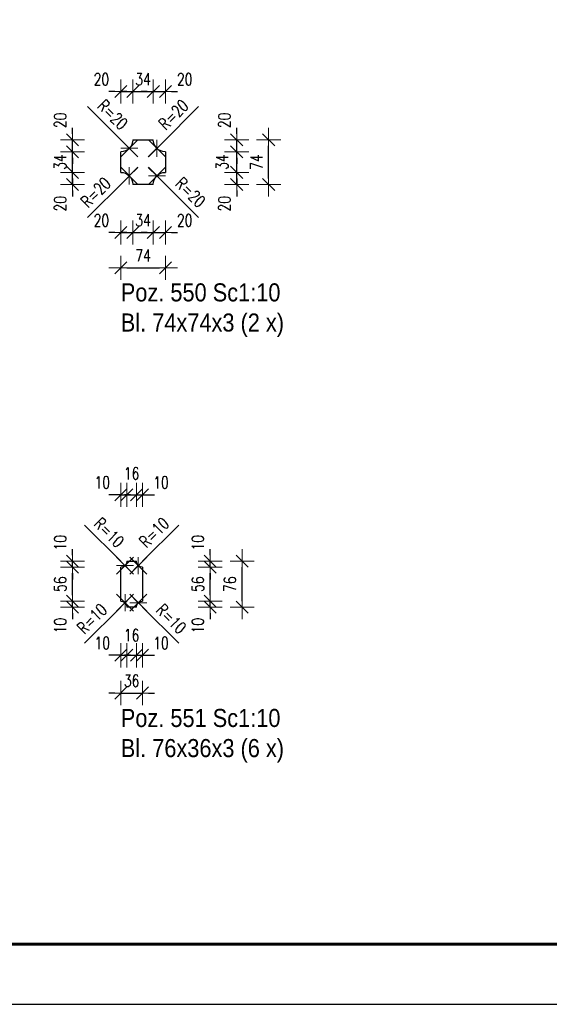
# Model space of a CAD drawing. Header units: millimetres. Extents: x -857 to -425, y 11503 to 11876.
# Tile 5 of 8: x -641 to -553, y 11503 to 11667. Entities that reach past the tile are written whole.
import ezdxf

# ---------------------------------------------------------------- set-up
doc = ezdxf.new("R2010")
doc.units = ezdxf.units.MM
doc.header["$LTSCALE"] = 10
doc.layers.get('Defpoints').update_dxf_attribs({"color": 1})
doc.layers.add('_FORMATKA', color=8, linetype='Continuous', plot=False)
for name, color, linetype, lineweight in [('_RAMKA', 7, 'Continuous', 35), ('PS_DIM', 4, 'Continuous', 13), ('PS_Plate', 35, 'Continuous', 30), ('PS_SOLID', 7, 'Continuous', 30), ('PS_TEXT', 3, 'Continuous', 18)]:
    doc.layers.add(name, color=color, linetype=linetype, lineweight=lineweight)
doc.styles.add('gil', font='txt', dxfattribs={"width": 0.9})
doc.styles.add('simplex', font='simplex.shx', dxfattribs={"width": 0.75})
doc.dimstyles.new('1_10_PRZ_DS1-LS10', dxfattribs={"dimtxt": 2, "dimasz": 1, "dimexe": 2, "dimexo": 5, "dimgap": 1, "dimtad": 1, "dimdec": 0, "dimlfac": 10, "dimtxsty": 'simplex', "dimblk": 'dimznak', "dimcen": 2, "dimse1": 1, "dimse2": 1, "dimclrt": 3, "dimadec": 1, "dimazin": 0, "dimtfac": 1, "dimtdec": 0, "dimtix": 1, "dimtmove": 2, "dimatfit": 3, "dimldrblk": 'dim-grot', "dimfxl": 1, "dimarcsym": 0})

# ---------------------------------------------------------------- blocks, each defined once
blk = doc.blocks.new('dimznak')
at = {"color": 0}
for points in [[(0, 2), (0, -2)], [(-2, 0), (2, 0)]]:
    blk.add_lwpolyline(points, dxfattribs=at)
at = {"color": 2}
blk.add_lwpolyline([(1, 1), (-1, -1)], dxfattribs=at)
blk = doc.blocks.new('*D113')
at = {"layer": 'Defpoints', "color": 0, "transparency": 16777216}
for p in [(-621.07, 11642.24), (-622.49, 11640.83)]:
    blk.add_point(p, dxfattribs=at)
at = {"layer": 'PS_DIM', "color": 0, "lineweight": -2, "transparency": 16777216}
for p, q in [((-621.07, 11642.24), (-622.49, 11640.83)), ((-629.4, 11633.91), (-623.19, 11640.12))]:
    blk.add_line(p, q, dxfattribs=at)
at = {"layer": 'PS_DIM', "color": 0, "lineweight": -2, "transparency": 16777216, "rotation": 45.00000000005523}
blk.add_blockref('dimznak', (-622.49, 11640.83), dxfattribs=at)
at = {"layer": 'PS_DIM', "color": 3, "transparency": 16777216, "insert": (-628.07, 11638.08), "char_height": 2, "attachment_point": 5, "rotation": 45, "style": 'simplex'}
blk.add_mtext('R=20', dxfattribs=at)
blk = doc.blocks.new('dim-grot')
blk.add_hatch(color=256).paths.add_polyline_path([(0, 0), (-2, 0.5), (-2, -0.5)])
blk.add_lwpolyline([(0, 0), (-2, 0.5), (-2, -0.5), (0, 0)])
blk = doc.blocks.new('*D114')
at = {"layer": 'Defpoints', "color": 0, "transparency": 16777216}
for p in [(-619.33, 11642.24), (-617.91, 11640.83)]:
    blk.add_point(p, dxfattribs=at)
at = {"layer": 'PS_DIM', "color": 0, "lineweight": -2, "transparency": 16777216}
for p, q in [((-619.33, 11642.24), (-617.91, 11640.83)), ((-610.99, 11633.91), (-617.21, 11640.12))]:
    blk.add_line(p, q, dxfattribs=at)
at = {"layer": 'PS_DIM', "color": 0, "lineweight": -2, "transparency": 16777216, "rotation": 135}
blk.add_blockref('dimznak', (-617.91, 11640.83), dxfattribs=at)
at = {"layer": 'PS_DIM', "color": 3, "transparency": 16777216, "insert": (-612.33, 11638.08), "char_height": 2, "attachment_point": 5, "rotation": 315, "style": 'simplex'}
blk.add_mtext('R=20', dxfattribs=at)
blk = doc.blocks.new('*D115')
at = {"layer": 'Defpoints', "color": 0, "transparency": 16777216}
for p in [(-617.91, 11645.4), (-619.33, 11643.99)]:
    blk.add_point(p, dxfattribs=at)
at = {"layer": 'PS_DIM', "color": 0, "lineweight": -2, "transparency": 16777216}
for p, q in [((-610.99, 11652.32), (-617.21, 11646.11)), ((-619.33, 11643.99), (-617.91, 11645.4))]:
    blk.add_line(p, q, dxfattribs=at)
at = {"layer": 'PS_DIM', "color": 0, "lineweight": -2, "transparency": 16777216, "rotation": 224.9999999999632}
blk.add_blockref('dimznak', (-617.91, 11645.4), dxfattribs=at)
at = {"layer": 'PS_DIM', "color": 3, "transparency": 16777216, "insert": (-615.16, 11650.98), "char_height": 2, "attachment_point": 5, "rotation": 45, "style": 'simplex'}
blk.add_mtext('R=20', dxfattribs=at)
blk = doc.blocks.new('*D116')
at = {"layer": 'Defpoints', "color": 0, "transparency": 16777216}
for p in [(-622.49, 11645.4), (-621.07, 11643.99)]:
    blk.add_point(p, dxfattribs=at)
at = {"layer": 'PS_DIM', "color": 0, "lineweight": -2, "transparency": 16777216}
for p, q in [((-629.4, 11652.32), (-623.19, 11646.11)), ((-621.07, 11643.99), (-622.49, 11645.4))]:
    blk.add_line(p, q, dxfattribs=at)
at = {"layer": 'PS_DIM', "color": 0, "lineweight": -2, "transparency": 16777216, "rotation": 315.0000000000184}
blk.add_blockref('dimznak', (-622.49, 11645.4), dxfattribs=at)
at = {"layer": 'PS_DIM', "color": 3, "transparency": 16777216, "insert": (-625.24, 11650.98), "char_height": 2, "attachment_point": 5, "rotation": 315, "style": 'simplex'}
blk.add_mtext('R=20', dxfattribs=at)
blk = doc.blocks.new('*D117')
at = {"layer": 'Defpoints', "color": 0, "transparency": 16777216}
for p in [(-623.9, 11641.41), (-621.9, 11639.41), (-621.9, 11631.41)]:
    blk.add_point(p, dxfattribs=at)
at = {"layer": 'PS_DIM', "color": 0, "lineweight": -2, "transparency": 16777216}
for p, q in [((-624.9, 11631.41), (-625.9, 11631.41)), ((-623.9, 11631.41), (-621.9, 11631.41)), ((-620.9, 11631.41), (-619.9, 11631.41))]:
    blk.add_line(p, q, dxfattribs=at)
blk.add_blockref('dimznak', (-623.9, 11631.41), dxfattribs=at)
at = {"layer": 'PS_DIM', "color": 0, "lineweight": -2, "transparency": 16777216, "rotation": 180}
blk.add_blockref('dimznak', (-621.9, 11631.41), dxfattribs=at)
at = {"layer": 'PS_DIM', "color": 3, "transparency": 16777216, "insert": (-627.11, 11633.45), "char_height": 2, "attachment_point": 5, "style": 'simplex'}
blk.add_mtext('20', dxfattribs=at)
blk = doc.blocks.new('*D118')
at = {"layer": 'Defpoints', "color": 0, "transparency": 16777216}
for p in [(-621.9, 11639.41), (-618.5, 11639.41), (-618.5, 11631.41)]:
    blk.add_point(p, dxfattribs=at)
at = {"layer": 'PS_DIM', "color": 0, "lineweight": -2, "transparency": 16777216}
for p, q in [((-622.9, 11631.41), (-623.9, 11631.41)), ((-621.9, 11631.41), (-618.5, 11631.41)), ((-617.5, 11631.41), (-616.5, 11631.41))]:
    blk.add_line(p, q, dxfattribs=at)
blk.add_blockref('dimznak', (-621.9, 11631.41), dxfattribs=at)
at = {"layer": 'PS_DIM', "color": 0, "lineweight": -2, "transparency": 16777216, "rotation": 180}
blk.add_blockref('dimznak', (-618.5, 11631.41), dxfattribs=at)
at = {"layer": 'PS_DIM', "color": 3, "transparency": 16777216, "insert": (-620.2, 11633.46), "char_height": 2, "attachment_point": 5, "style": 'simplex'}
blk.add_mtext('34', dxfattribs=at)
blk = doc.blocks.new('*D119')
at = {"layer": 'Defpoints', "color": 0, "transparency": 16777216}
for p in [(-616.5, 11641.41), (-618.5, 11639.41), (-616.5, 11631.41)]:
    blk.add_point(p, dxfattribs=at)
at = {"layer": 'PS_DIM', "color": 0, "lineweight": -2, "transparency": 16777216}
for p, q in [((-619.5, 11631.41), (-620.5, 11631.41)), ((-618.5, 11631.41), (-616.5, 11631.41)), ((-615.5, 11631.41), (-614.5, 11631.41))]:
    blk.add_line(p, q, dxfattribs=at)
blk.add_blockref('dimznak', (-618.5, 11631.41), dxfattribs=at)
at = {"layer": 'PS_DIM', "color": 0, "lineweight": -2, "transparency": 16777216, "rotation": 180}
blk.add_blockref('dimznak', (-616.5, 11631.41), dxfattribs=at)
at = {"layer": 'PS_DIM', "color": 3, "transparency": 16777216, "insert": (-613.29, 11633.45), "char_height": 2, "attachment_point": 5, "style": 'simplex'}
blk.add_mtext('20', dxfattribs=at)
blk = doc.blocks.new('*D121')
at = {"layer": 'Defpoints', "color": 0, "transparency": 16777216}
for p in [(-621.9, 11654.81), (-621.9, 11646.81), (-623.9, 11644.81)]:
    blk.add_point(p, dxfattribs=at)
at = {"layer": 'PS_DIM', "color": 0, "lineweight": -2, "transparency": 16777216}
for p, q in [((-624.9, 11654.81), (-625.9, 11654.81)), ((-623.9, 11654.81), (-621.9, 11654.81)), ((-620.9, 11654.81), (-619.9, 11654.81))]:
    blk.add_line(p, q, dxfattribs=at)
blk.add_blockref('dimznak', (-623.9, 11654.81), dxfattribs=at)
at = {"layer": 'PS_DIM', "color": 0, "lineweight": -2, "transparency": 16777216, "rotation": 180}
blk.add_blockref('dimznak', (-621.9, 11654.81), dxfattribs=at)
at = {"layer": 'PS_DIM', "color": 3, "transparency": 16777216, "insert": (-627.11, 11656.85), "char_height": 2, "attachment_point": 5, "style": 'simplex'}
blk.add_mtext('20', dxfattribs=at)
blk = doc.blocks.new('*D122')
at = {"layer": 'Defpoints', "color": 0, "transparency": 16777216}
for p in [(-618.5, 11654.81), (-621.9, 11646.81), (-618.5, 11646.81)]:
    blk.add_point(p, dxfattribs=at)
at = {"layer": 'PS_DIM', "color": 0, "lineweight": -2, "transparency": 16777216}
for p, q in [((-622.9, 11654.81), (-623.9, 11654.81)), ((-621.9, 11654.81), (-618.5, 11654.81)), ((-617.5, 11654.81), (-616.5, 11654.81))]:
    blk.add_line(p, q, dxfattribs=at)
blk.add_blockref('dimznak', (-621.9, 11654.81), dxfattribs=at)
at = {"layer": 'PS_DIM', "color": 0, "lineweight": -2, "transparency": 16777216, "rotation": 180}
blk.add_blockref('dimznak', (-618.5, 11654.81), dxfattribs=at)
at = {"layer": 'PS_DIM', "color": 3, "transparency": 16777216, "insert": (-620.2, 11656.85), "char_height": 2, "attachment_point": 5, "style": 'simplex'}
blk.add_mtext('34', dxfattribs=at)
blk = doc.blocks.new('*D123')
at = {"layer": 'Defpoints', "color": 0, "transparency": 16777216}
for p in [(-616.5, 11654.81), (-618.5, 11646.81), (-616.5, 11641.41)]:
    blk.add_point(p, dxfattribs=at)
at = {"layer": 'PS_DIM', "color": 0, "lineweight": -2, "transparency": 16777216}
for p, q in [((-619.5, 11654.81), (-620.5, 11654.81)), ((-618.5, 11654.81), (-616.5, 11654.81)), ((-615.5, 11654.81), (-614.5, 11654.81))]:
    blk.add_line(p, q, dxfattribs=at)
blk.add_blockref('dimznak', (-618.5, 11654.81), dxfattribs=at)
at = {"layer": 'PS_DIM', "color": 0, "lineweight": -2, "transparency": 16777216, "rotation": 180}
blk.add_blockref('dimznak', (-616.5, 11654.81), dxfattribs=at)
at = {"layer": 'PS_DIM', "color": 3, "transparency": 16777216, "insert": (-613.29, 11656.85), "char_height": 2, "attachment_point": 5, "style": 'simplex'}
blk.add_mtext('20', dxfattribs=at)
blk = doc.blocks.new('*D124')
at = {"layer": 'Defpoints', "color": 0, "transparency": 16777216}
for p in [(-631.9, 11641.41), (-623.9, 11641.41), (-621.9, 11639.41)]:
    blk.add_point(p, dxfattribs=at)
at = {"layer": 'PS_DIM', "color": 0, "lineweight": -2, "transparency": 16777216}
for p, q in [((-631.9, 11642.41), (-631.9, 11643.41)), ((-631.9, 11639.41), (-631.9, 11641.41)), ((-631.9, 11638.41), (-631.9, 11637.41))]:
    blk.add_line(p, q, dxfattribs=at)
for p, rotation in [((-631.9, 11641.41), 270), ((-631.9, 11639.41), 90)]:
    blk.add_blockref('dimznak', p, dxfattribs=dict(at, rotation=rotation))
at = {"layer": 'PS_DIM', "color": 3, "transparency": 16777216, "insert": (-633.94, 11636.2), "char_height": 2, "attachment_point": 5, "rotation": 90, "style": 'simplex'}
blk.add_mtext('20', dxfattribs=at)
blk = doc.blocks.new('*D125')
at = {"layer": 'Defpoints', "color": 0, "transparency": 16777216}
for p in [(-631.9, 11644.81), (-623.9, 11644.81), (-623.9, 11641.41)]:
    blk.add_point(p, dxfattribs=at)
at = {"layer": 'PS_DIM', "color": 0, "lineweight": -2, "transparency": 16777216}
for p, q in [((-631.9, 11645.81), (-631.9, 11646.81)), ((-631.9, 11641.41), (-631.9, 11644.81)), ((-631.9, 11640.41), (-631.9, 11639.41))]:
    blk.add_line(p, q, dxfattribs=at)
for p, rotation in [((-631.9, 11644.81), 270), ((-631.9, 11641.41), 90)]:
    blk.add_blockref('dimznak', p, dxfattribs=dict(at, rotation=rotation))
at = {"layer": 'PS_DIM', "color": 3, "transparency": 16777216, "insert": (-633.94, 11643.11), "char_height": 2, "attachment_point": 5, "rotation": 90, "style": 'simplex'}
blk.add_mtext('34', dxfattribs=at)
blk = doc.blocks.new('*D126')
at = {"layer": 'Defpoints', "color": 0, "transparency": 16777216}
for p in [(-631.9, 11646.81), (-621.9, 11646.81), (-623.9, 11644.81)]:
    blk.add_point(p, dxfattribs=at)
at = {"layer": 'PS_DIM', "color": 0, "lineweight": -2, "transparency": 16777216}
for p, q in [((-631.9, 11647.81), (-631.9, 11648.81)), ((-631.9, 11644.81), (-631.9, 11646.81)), ((-631.9, 11643.81), (-631.9, 11642.81))]:
    blk.add_line(p, q, dxfattribs=at)
for p, rotation in [((-631.9, 11646.81), 270), ((-631.9, 11644.81), 90)]:
    blk.add_blockref('dimznak', p, dxfattribs=dict(at, rotation=rotation))
at = {"layer": 'PS_DIM', "color": 3, "transparency": 16777216, "insert": (-633.94, 11650.03), "char_height": 2, "attachment_point": 5, "rotation": 90, "style": 'simplex'}
blk.add_mtext('20', dxfattribs=at)
blk = doc.blocks.new('*D128')
at = {"layer": 'Defpoints', "color": 0, "transparency": 16777216}
for p in [(-616.5, 11641.41), (-604.67, 11641.41), (-618.5, 11639.41)]:
    blk.add_point(p, dxfattribs=at)
at = {"layer": 'PS_DIM', "color": 0, "lineweight": -2, "transparency": 16777216}
for p, q in [((-604.67, 11642.41), (-604.67, 11643.41)), ((-604.67, 11639.41), (-604.67, 11641.41)), ((-604.67, 11638.41), (-604.67, 11637.41))]:
    blk.add_line(p, q, dxfattribs=at)
for p, rotation in [((-604.67, 11641.41), 270), ((-604.67, 11639.41), 90)]:
    blk.add_blockref('dimznak', p, dxfattribs=dict(at, rotation=rotation))
at = {"layer": 'PS_DIM', "color": 3, "transparency": 16777216, "insert": (-606.71, 11636.2), "char_height": 2, "attachment_point": 5, "rotation": 90, "style": 'simplex'}
blk.add_mtext('20', dxfattribs=at)
blk = doc.blocks.new('*D129')
at = {"layer": 'Defpoints', "color": 0, "transparency": 16777216}
for p in [(-616.5, 11644.81), (-604.67, 11644.81), (-616.5, 11641.41)]:
    blk.add_point(p, dxfattribs=at)
at = {"layer": 'PS_DIM', "color": 0, "lineweight": -2, "transparency": 16777216}
for p, q in [((-604.67, 11645.81), (-604.67, 11646.81)), ((-604.67, 11641.41), (-604.67, 11644.81)), ((-604.67, 11640.41), (-604.67, 11639.41))]:
    blk.add_line(p, q, dxfattribs=at)
for p, rotation in [((-604.67, 11644.81), 270), ((-604.67, 11641.41), 90)]:
    blk.add_blockref('dimznak', p, dxfattribs=dict(at, rotation=rotation))
at = {"layer": 'PS_DIM', "color": 3, "transparency": 16777216, "insert": (-607.09, 11643.11), "char_height": 2, "attachment_point": 5, "rotation": 90, "style": 'simplex'}
blk.add_mtext('34', dxfattribs=at)
blk = doc.blocks.new('*D130')
at = {"layer": 'Defpoints', "color": 0, "transparency": 16777216}
for p in [(-618.5, 11646.81), (-604.67, 11646.81), (-616.5, 11644.81)]:
    blk.add_point(p, dxfattribs=at)
at = {"layer": 'PS_DIM', "color": 0, "lineweight": -2, "transparency": 16777216}
for p, q in [((-604.67, 11647.81), (-604.67, 11648.81)), ((-604.67, 11644.81), (-604.67, 11646.81)), ((-604.67, 11643.81), (-604.67, 11642.81))]:
    blk.add_line(p, q, dxfattribs=at)
for p, rotation in [((-604.67, 11646.81), 270), ((-604.67, 11644.81), 90)]:
    blk.add_blockref('dimznak', p, dxfattribs=dict(at, rotation=rotation))
at = {"layer": 'PS_DIM', "color": 3, "transparency": 16777216, "insert": (-606.71, 11650.03), "char_height": 2, "attachment_point": 5, "rotation": 90, "style": 'simplex'}
blk.add_mtext('20', dxfattribs=at)
blk = doc.blocks.new('*D131')
at = {"layer": 'Defpoints', "color": 0, "transparency": 16777216}
for p in [(-621.71, 11570.68), (-621.01, 11569.98)]:
    blk.add_point(p, dxfattribs=at)
at = {"layer": 'PS_DIM', "color": 0, "lineweight": -2, "transparency": 16777216}
for p, q in [((-621.71, 11570.68), (-621.01, 11569.98)), ((-614.29, 11563.26), (-620.3, 11569.27))]:
    blk.add_line(p, q, dxfattribs=at)
at = {"layer": 'PS_DIM', "color": 0, "lineweight": -2, "transparency": 16777216, "rotation": 135.0000000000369}
blk.add_blockref('dimznak', (-621.01, 11569.98), dxfattribs=at)
at = {"layer": 'PS_DIM', "color": 3, "transparency": 16777216, "insert": (-615.53, 11567.33), "char_height": 2, "attachment_point": 5, "rotation": 315, "style": 'simplex'}
blk.add_mtext('R=10', dxfattribs=at)
blk = doc.blocks.new('*D132')
at = {"layer": 'Defpoints', "color": 0, "transparency": 16777216}
for p in [(-621.01, 11576.16), (-621.71, 11575.46)]:
    blk.add_point(p, dxfattribs=at)
at = {"layer": 'PS_DIM', "color": 0, "lineweight": -2, "transparency": 16777216}
for p, q in [((-614.29, 11582.88), (-620.3, 11576.87)), ((-621.71, 11575.46), (-621.01, 11576.16))]:
    blk.add_line(p, q, dxfattribs=at)
at = {"layer": 'PS_DIM', "color": 0, "lineweight": -2, "transparency": 16777216, "rotation": 225.0000000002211}
blk.add_blockref('dimznak', (-621.01, 11576.16), dxfattribs=at)
at = {"layer": 'PS_DIM', "color": 3, "transparency": 16777216, "insert": (-618.36, 11581.64), "char_height": 2, "attachment_point": 5, "rotation": 45, "style": 'simplex'}
blk.add_mtext('R=10', dxfattribs=at)
blk = doc.blocks.new('*D133')
at = {"layer": 'Defpoints', "color": 0, "transparency": 16777216}
for p in [(-623.19, 11576.16), (-622.49, 11575.46)]:
    blk.add_point(p, dxfattribs=at)
at = {"layer": 'PS_DIM', "color": 0, "lineweight": -2, "transparency": 16777216}
for p, q in [((-629.91, 11582.88), (-623.9, 11576.87)), ((-622.49, 11575.46), (-623.19, 11576.16))]:
    blk.add_line(p, q, dxfattribs=at)
at = {"layer": 'PS_DIM', "color": 0, "lineweight": -2, "transparency": 16777216, "rotation": 315.0000000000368}
blk.add_blockref('dimznak', (-623.19, 11576.16), dxfattribs=at)
at = {"layer": 'PS_DIM', "color": 3, "transparency": 16777216, "insert": (-625.84, 11581.64), "char_height": 2, "attachment_point": 5, "rotation": 315, "style": 'simplex'}
blk.add_mtext('R=10', dxfattribs=at)
blk = doc.blocks.new('*D134')
at = {"layer": 'Defpoints', "color": 0, "transparency": 16777216}
for p in [(-623.19, 11569.98), (-622.49, 11570.68)]:
    blk.add_point(p, dxfattribs=at)
at = {"layer": 'PS_DIM', "color": 0, "lineweight": -2, "transparency": 16777216}
for p, q in [((-622.49, 11570.68), (-623.19, 11569.98)), ((-629.91, 11563.26), (-623.9, 11569.27))]:
    blk.add_line(p, q, dxfattribs=at)
at = {"layer": 'PS_DIM', "color": 0, "lineweight": -2, "transparency": 16777216, "rotation": 44.9999999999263}
blk.add_blockref('dimznak', (-623.19, 11569.98), dxfattribs=at)
at = {"layer": 'PS_DIM', "color": 3, "transparency": 16777216, "insert": (-628.67, 11567.33), "char_height": 2, "attachment_point": 5, "rotation": 45, "style": 'simplex'}
blk.add_mtext('R=10', dxfattribs=at)
blk = doc.blocks.new('*D135')
at = {"layer": 'Defpoints', "color": 0, "transparency": 16777216}
for p in [(-623.9, 11570.27), (-622.9, 11569.27), (-622.9, 11561.27)]:
    blk.add_point(p, dxfattribs=at)
at = {"layer": 'PS_DIM', "color": 0, "lineweight": -2, "transparency": 16777216}
for p, q in [((-624.9, 11561.27), (-625.9, 11561.27)), ((-623.9, 11561.27), (-622.9, 11561.27)), ((-621.9, 11561.27), (-620.9, 11561.27))]:
    blk.add_line(p, q, dxfattribs=at)
blk.add_blockref('dimznak', (-623.9, 11561.27), dxfattribs=at)
at = {"layer": 'PS_DIM', "color": 0, "lineweight": -2, "transparency": 16777216, "rotation": 180}
blk.add_blockref('dimznak', (-622.9, 11561.27), dxfattribs=at)
at = {"layer": 'PS_DIM', "color": 3, "transparency": 16777216, "insert": (-626.97, 11563.31), "char_height": 2, "attachment_point": 5, "style": 'simplex'}
blk.add_mtext('10', dxfattribs=at)
blk = doc.blocks.new('*D136')
at = {"layer": 'Defpoints', "color": 0, "transparency": 16777216}
for p in [(-622.9, 11569.27), (-621.3, 11569.27), (-621.3, 11561.27)]:
    blk.add_point(p, dxfattribs=at)
at = {"layer": 'PS_DIM', "color": 0, "lineweight": -2, "transparency": 16777216}
for p, q in [((-623.9, 11561.27), (-624.9, 11561.27)), ((-622.9, 11561.27), (-621.3, 11561.27)), ((-620.3, 11561.27), (-619.3, 11561.27))]:
    blk.add_line(p, q, dxfattribs=at)
blk.add_blockref('dimznak', (-622.9, 11561.27), dxfattribs=at)
at = {"layer": 'PS_DIM', "color": 0, "lineweight": -2, "transparency": 16777216, "rotation": 180}
blk.add_blockref('dimznak', (-621.3, 11561.27), dxfattribs=at)
at = {"layer": 'PS_DIM', "color": 3, "transparency": 16777216, "insert": (-622.1, 11564.6), "char_height": 2, "attachment_point": 5, "style": 'simplex'}
blk.add_mtext('16', dxfattribs=at)
blk = doc.blocks.new('*D137')
at = {"layer": 'Defpoints', "color": 0, "transparency": 16777216}
for p in [(-620.3, 11570.27), (-621.3, 11569.27), (-620.3, 11561.27)]:
    blk.add_point(p, dxfattribs=at)
at = {"layer": 'PS_DIM', "color": 0, "lineweight": -2, "transparency": 16777216}
for p, q in [((-622.3, 11561.27), (-623.3, 11561.27)), ((-621.3, 11561.27), (-620.3, 11561.27)), ((-619.3, 11561.27), (-618.3, 11561.27))]:
    blk.add_line(p, q, dxfattribs=at)
blk.add_blockref('dimznak', (-621.3, 11561.27), dxfattribs=at)
at = {"layer": 'PS_DIM', "color": 0, "lineweight": -2, "transparency": 16777216, "rotation": 180}
blk.add_blockref('dimznak', (-620.3, 11561.27), dxfattribs=at)
at = {"layer": 'PS_DIM', "color": 3, "transparency": 16777216, "insert": (-617.23, 11563.31), "char_height": 2, "attachment_point": 5, "style": 'simplex'}
blk.add_mtext('10', dxfattribs=at)
blk = doc.blocks.new('*D138')
at = {"layer": 'Defpoints', "color": 0, "transparency": 16777216}
for p in [(-623.9, 11569.27), (-620.3, 11569.27), (-620.3, 11555.01)]:
    blk.add_point(p, dxfattribs=at)
at = {"layer": 'PS_DIM', "color": 0, "lineweight": -2, "transparency": 16777216}
for p, q in [((-624.9, 11555.01), (-625.9, 11555.01)), ((-623.9, 11555.01), (-620.3, 11555.01)), ((-619.3, 11555.01), (-618.3, 11555.01))]:
    blk.add_line(p, q, dxfattribs=at)
blk.add_blockref('dimznak', (-623.9, 11555.01), dxfattribs=at)
at = {"layer": 'PS_DIM', "color": 0, "lineweight": -2, "transparency": 16777216, "rotation": 180}
blk.add_blockref('dimznak', (-620.3, 11555.01), dxfattribs=at)
at = {"layer": 'PS_DIM', "color": 3, "transparency": 16777216, "insert": (-622.1, 11557.05), "char_height": 2, "attachment_point": 5, "style": 'simplex'}
blk.add_mtext('36', dxfattribs=at)
blk = doc.blocks.new('*D139')
at = {"layer": 'Defpoints', "color": 0, "transparency": 16777216}
for p in [(-622.9, 11587.91), (-622.9, 11576.87), (-623.9, 11575.87)]:
    blk.add_point(p, dxfattribs=at)
at = {"layer": 'PS_DIM', "color": 0, "lineweight": -2, "transparency": 16777216}
for p, q in [((-624.9, 11587.91), (-625.9, 11587.91)), ((-623.9, 11587.91), (-622.9, 11587.91)), ((-621.9, 11587.91), (-620.9, 11587.91))]:
    blk.add_line(p, q, dxfattribs=at)
blk.add_blockref('dimznak', (-623.9, 11587.91), dxfattribs=at)
at = {"layer": 'PS_DIM', "color": 0, "lineweight": -2, "transparency": 16777216, "rotation": 180}
blk.add_blockref('dimznak', (-622.9, 11587.91), dxfattribs=at)
at = {"layer": 'PS_DIM', "color": 3, "transparency": 16777216, "insert": (-626.97, 11589.95), "char_height": 2, "attachment_point": 5, "style": 'simplex'}
blk.add_mtext('10', dxfattribs=at)
blk = doc.blocks.new('*D140')
at = {"layer": 'Defpoints', "color": 0, "transparency": 16777216}
for p in [(-621.3, 11587.91), (-622.9, 11576.87), (-621.3, 11576.87)]:
    blk.add_point(p, dxfattribs=at)
at = {"layer": 'PS_DIM', "color": 0, "lineweight": -2, "transparency": 16777216}
for p, q in [((-623.9, 11587.91), (-624.9, 11587.91)), ((-622.9, 11587.91), (-621.3, 11587.91)), ((-620.3, 11587.91), (-619.3, 11587.91))]:
    blk.add_line(p, q, dxfattribs=at)
blk.add_blockref('dimznak', (-622.9, 11587.91), dxfattribs=at)
at = {"layer": 'PS_DIM', "color": 0, "lineweight": -2, "transparency": 16777216, "rotation": 180}
blk.add_blockref('dimznak', (-621.3, 11587.91), dxfattribs=at)
at = {"layer": 'PS_DIM', "color": 3, "transparency": 16777216, "insert": (-622.1, 11591.45), "char_height": 2, "attachment_point": 5, "style": 'simplex'}
blk.add_mtext('16', dxfattribs=at)
blk = doc.blocks.new('*D141')
at = {"layer": 'Defpoints', "color": 0, "transparency": 16777216}
for p in [(-620.3, 11587.91), (-621.3, 11576.87), (-620.3, 11570.27)]:
    blk.add_point(p, dxfattribs=at)
at = {"layer": 'PS_DIM', "color": 0, "lineweight": -2, "transparency": 16777216}
for p, q in [((-622.3, 11587.91), (-623.3, 11587.91)), ((-621.3, 11587.91), (-620.3, 11587.91)), ((-619.3, 11587.91), (-618.3, 11587.91))]:
    blk.add_line(p, q, dxfattribs=at)
blk.add_blockref('dimznak', (-621.3, 11587.91), dxfattribs=at)
at = {"layer": 'PS_DIM', "color": 0, "lineweight": -2, "transparency": 16777216, "rotation": 180}
blk.add_blockref('dimznak', (-620.3, 11587.91), dxfattribs=at)
at = {"layer": 'PS_DIM', "color": 3, "transparency": 16777216, "insert": (-617.23, 11589.95), "char_height": 2, "attachment_point": 5, "style": 'simplex'}
blk.add_mtext('10', dxfattribs=at)
blk = doc.blocks.new('*D142')
at = {"layer": 'Defpoints', "color": 0, "transparency": 16777216}
for p in [(-631.9, 11570.27), (-623.9, 11570.27), (-622.9, 11569.27)]:
    blk.add_point(p, dxfattribs=at)
at = {"layer": 'PS_DIM', "color": 0, "lineweight": -2, "transparency": 16777216}
for p, q in [((-631.9, 11571.27), (-631.9, 11572.27)), ((-631.9, 11569.27), (-631.9, 11570.27)), ((-631.9, 11568.27), (-631.9, 11567.27))]:
    blk.add_line(p, q, dxfattribs=at)
for p, rotation in [((-631.9, 11570.27), 270), ((-631.9, 11569.27), 90)]:
    blk.add_blockref('dimznak', p, dxfattribs=dict(at, rotation=rotation))
at = {"layer": 'PS_DIM', "color": 3, "transparency": 16777216, "insert": (-633.94, 11566.2), "char_height": 2, "attachment_point": 5, "rotation": 90, "style": 'simplex'}
blk.add_mtext('10', dxfattribs=at)
blk = doc.blocks.new('*D144')
at = {"layer": 'Defpoints', "color": 0, "transparency": 16777216}
for p in [(-631.9, 11576.87), (-622.9, 11576.87), (-623.9, 11575.87)]:
    blk.add_point(p, dxfattribs=at)
at = {"layer": 'PS_DIM', "color": 0, "lineweight": -2, "transparency": 16777216}
for p, q in [((-631.9, 11577.87), (-631.9, 11578.87)), ((-631.9, 11575.87), (-631.9, 11576.87)), ((-631.9, 11574.87), (-631.9, 11573.87))]:
    blk.add_line(p, q, dxfattribs=at)
for p, rotation in [((-631.9, 11576.87), 270), ((-631.9, 11575.87), 90)]:
    blk.add_blockref('dimznak', p, dxfattribs=dict(at, rotation=rotation))
at = {"layer": 'PS_DIM', "color": 3, "transparency": 16777216, "insert": (-633.94, 11579.94), "char_height": 2, "attachment_point": 5, "rotation": 90, "style": 'simplex'}
blk.add_mtext('10', dxfattribs=at)
blk = doc.blocks.new('*D146')
at = {"layer": 'Defpoints', "color": 0, "transparency": 16777216}
for p in [(-620.3, 11570.27), (-609.07, 11570.27), (-621.3, 11569.27)]:
    blk.add_point(p, dxfattribs=at)
at = {"layer": 'PS_DIM', "color": 0, "lineweight": -2, "transparency": 16777216}
for p, q in [((-609.07, 11571.27), (-609.07, 11572.27)), ((-609.07, 11569.27), (-609.07, 11570.27)), ((-609.07, 11568.27), (-609.07, 11567.27))]:
    blk.add_line(p, q, dxfattribs=at)
for p, rotation in [((-609.07, 11570.27), 270), ((-609.07, 11569.27), 90)]:
    blk.add_blockref('dimznak', p, dxfattribs=dict(at, rotation=rotation))
at = {"layer": 'PS_DIM', "color": 3, "transparency": 16777216, "insert": (-611.11, 11566.2), "char_height": 2, "attachment_point": 5, "rotation": 90, "style": 'simplex'}
blk.add_mtext('10', dxfattribs=at)
blk = doc.blocks.new('*D148')
at = {"layer": 'Defpoints', "color": 0, "transparency": 16777216}
for p in [(-621.3, 11576.87), (-609.07, 11576.87), (-620.3, 11575.87)]:
    blk.add_point(p, dxfattribs=at)
at = {"layer": 'PS_DIM', "color": 0, "lineweight": -2, "transparency": 16777216}
for p, q in [((-609.07, 11577.87), (-609.07, 11578.87)), ((-609.07, 11575.87), (-609.07, 11576.87)), ((-609.07, 11574.87), (-609.07, 11573.87))]:
    blk.add_line(p, q, dxfattribs=at)
for p, rotation in [((-609.07, 11576.87), 270), ((-609.07, 11575.87), 90)]:
    blk.add_blockref('dimznak', p, dxfattribs=dict(at, rotation=rotation))
at = {"layer": 'PS_DIM', "color": 3, "transparency": 16777216, "insert": (-611.11, 11579.94), "char_height": 2, "attachment_point": 5, "rotation": 90, "style": 'simplex'}
blk.add_mtext('10', dxfattribs=at)
blk = doc.blocks.new('*U16')
at = {"layer": '_FORMATKA', "lineweight": -3}
blk.add_lwpolyline([(-420, 0), (0, 0), (0, 297), (-420, 297)], close=True, dxfattribs=at)
at = {"layer": '_RAMKA', "lineweight": -3, "const_width": 0.5}
blk.add_lwpolyline([(-390, 10), (-10, 10), (-10, 287), (-390, 287)], close=True, dxfattribs=at)
blk = doc.blocks.new('*X181')
at = {"layer": 'PS_SOLID', "color": 7, "linetype": 'Continuous'}
for p, q in [((-621.9, 11646.81), (-618.5, 11646.81)), ((-623.9, 11641.41), (-623.9, 11644.81)), ((-616.5, 11644.81), (-616.5, 11641.41)), ((-618.5, 11639.41), (-621.9, 11639.41))]:
    blk.add_line(p, q, dxfattribs=at)
at = {"layer": 'PS_SOLID', "extrusion": (0, 0, -1)}
for centre, start, end in [((623.9, 11646.81), 180, 270), ((616.5, 11646.81), 270, 0), ((623.9, 11639.41), 90, 180), ((616.5, 11639.41), 0, 90)]:
    blk.add_arc(centre, 2, start, end, dxfattribs=at)
blk = doc.blocks.new('*X182')
at = {"color": 3, "style": 'gil', "width": 0.9}
for s, p in [('Poz. 550 Sc1:10', (-623.9, 11619.99)), ('Bl. 74x74x3 (2 x)', (-623.9, 11614.99))]:
    blk.add_text(s, height=3, dxfattribs=at).set_placement(p)
blk = doc.blocks.new('*X183')
at = {"layer": 'PS_SOLID', "color": 7, "linetype": 'Continuous'}
for p, q in [((-622.9, 11576.87), (-621.3, 11576.87)), ((-623.9, 11570.27), (-623.9, 11575.87)), ((-620.3, 11575.87), (-620.3, 11570.27)), ((-621.3, 11569.27), (-622.9, 11569.27))]:
    blk.add_line(p, q, dxfattribs=at)
at = {"layer": 'PS_SOLID', "extrusion": (0, 0, -1)}
for centre, start, end in [((623.9, 11576.87), 180, 270), ((620.3, 11576.87), 270, 0), ((623.9, 11569.27), 90, 180), ((620.3, 11569.27), 0, 90)]:
    blk.add_arc(centre, 1, start, end, dxfattribs=at)
blk = doc.blocks.new('*X184')
at = {"color": 3, "style": 'gil', "width": 0.9}
for s, p in [('Poz. 551 Sc1:10', (-623.9, 11549.37)), ('Bl. 76x36x3 (6 x)', (-623.9, 11544.37))]:
    blk.add_text(s, height=3, dxfattribs=at).set_placement(p)

msp = doc.modelspace()

# ---------------------------------------------------------------- block references
at = {"layer": 'PS_DIM'}
msp.add_blockref('*U16', (-430.68, 11503.35), dxfattribs=at)
at = {"layer": 'PS_Plate'}
for name in ['*X181', '*X183']:
    msp.add_blockref(name, (0, 0), dxfattribs=at)
at = {"layer": 'PS_TEXT'}
for name in ['*X182', '*X184']:
    msp.add_blockref(name, (0, 0), dxfattribs=at)

# ---------------------------------------------------------------- dimensions: what is measured, and where the dimension line sits
at = {"layer": 'PS_DIM'}
for base, p1, p2, text, picture, middle in [((-621.9, 11654.81), (-623.9, 11644.81), (-621.9, 11646.81), '20', '*D121', (-627.11, 11656.85)), ((-618.5, 11654.81), (-621.9, 11646.81), (-618.5, 11646.81), '34', '*D122', (-620.2, 11656.85)), ((-616.5, 11654.81), (-618.5, 11646.81), (-616.5, 11641.41), '20', '*D123', (-613.29, 11656.85)), ((-621.9, 11631.41), (-623.9, 11641.41), (-621.9, 11639.41), '20', '*D117', (-627.11, 11633.45)), ((-616.5, 11631.41), (-618.5, 11639.41), (-616.5, 11641.41), '20', '*D119', (-613.29, 11633.45)), ((-618.5, 11631.41), (-621.9, 11639.41), (-618.5, 11639.41), '34', '*D118', (-620.2, 11633.46)), ((-621.3, 11587.91), (-622.9, 11576.87), (-621.3, 11576.87), '16', '*D140', (-622.1, 11591.45)), ((-622.9, 11587.91), (-623.9, 11575.87), (-622.9, 11576.87), '10', '*D139', (-626.97, 11589.95)), ((-620.3, 11587.91), (-621.3, 11576.87), (-620.3, 11570.27), '10', '*D141', (-617.23, 11589.95)), ((-622.9, 11561.27), (-623.9, 11570.27), (-622.9, 11569.27), '10', '*D135', (-626.97, 11563.31)), ((-620.3, 11561.27), (-621.3, 11569.27), (-620.3, 11570.27), '10', '*D137', (-617.23, 11563.31)), ((-620.3, 11555.01), (-623.9, 11569.27), (-620.3, 11569.27), '36', '*D138', (-622.1, 11557.05)), ((-621.3, 11561.27), (-622.9, 11569.27), (-621.3, 11569.27), '16', '*D136', (-622.1, 11564.6))]:
    dim = msp.add_linear_dim(base=base, p1=p1, p2=p2, text=text, dimstyle='1_10_PRZ_DS1-LS10', dxfattribs=at)
    dim.commit()
    dim.dimension.update_dxf_attribs({"geometry": picture, "text_midpoint": middle, "dimtype": 128})
for center, mpoint, text, picture, middle in [((-621.07, 11643.99), (-622.49, 11645.4), 'R=20', '*D116', (-625.24, 11650.98)), ((-619.33, 11643.99), (-617.91, 11645.4), 'R=20', '*D115', (-615.16, 11650.98)), ((-621.07, 11642.24), (-622.49, 11640.83), 'R=20', '*D113', (-628.07, 11638.08)), ((-619.33, 11642.24), (-617.91, 11640.83), 'R=20', '*D114', (-612.33, 11638.08)), ((-622.49, 11575.46), (-623.19, 11576.16), 'R=10', '*D133', (-625.84, 11581.64)), ((-621.71, 11575.46), (-621.01, 11576.16), 'R=10', '*D132', (-618.36, 11581.64)), ((-622.49, 11570.68), (-623.19, 11569.98), 'R=10', '*D134', (-628.67, 11567.33)), ((-621.71, 11570.68), (-621.01, 11569.98), 'R=10', '*D131', (-615.53, 11567.33))]:
    dim = msp.add_radius_dim(center=center, mpoint=mpoint, text=text, dimstyle='1_10_PRZ_DS1-LS10', dxfattribs=at)
    dim.commit()
    dim.dimension.update_dxf_attribs({"geometry": picture, "text_midpoint": middle})
for base, p1, p2, text, picture, middle in [((-631.9, 11646.81), (-623.9, 11644.81), (-621.9, 11646.81), '20', '*D126', (-633.94, 11650.03)), ((-604.67, 11646.81), (-616.5, 11644.81), (-618.5, 11646.81), '20', '*D130', (-606.71, 11650.03)), ((-631.9, 11644.81), (-623.9, 11641.41), (-623.9, 11644.81), '34', '*D125', (-633.94, 11643.11)), ((-604.67, 11644.81), (-616.5, 11641.41), (-616.5, 11644.81), '34', '*D129', (-607.09, 11643.11)), ((-631.9, 11641.41), (-621.9, 11639.41), (-623.9, 11641.41), '20', '*D124', (-633.94, 11636.2)), ((-604.67, 11641.41), (-618.5, 11639.41), (-616.5, 11641.41), '20', '*D128', (-606.71, 11636.2)), ((-631.9, 11576.87), (-623.9, 11575.87), (-622.9, 11576.87), '10', '*D144', (-633.94, 11579.94)), ((-609.07, 11576.87), (-620.3, 11575.87), (-621.3, 11576.87), '10', '*D148', (-611.11, 11579.94)), ((-631.9, 11570.27), (-622.9, 11569.27), (-623.9, 11570.27), '10', '*D142', (-633.94, 11566.2)), ((-609.07, 11570.27), (-621.3, 11569.27), (-620.3, 11570.27), '10', '*D146', (-611.11, 11566.2))]:
    dim = msp.add_linear_dim(base=base, p1=p1, p2=p2, angle=90, text=text, dimstyle='1_10_PRZ_DS1-LS10', dxfattribs=at)
    dim.commit()
    dim.dimension.update_dxf_attribs({"geometry": picture, "text_midpoint": middle, "dimtype": 128})
for base, p1, p2, location, text in [((-599.36, 11646.81), (-623.9, 11639.41), (-623.9, 11646.81), (-601.4, 11643.11), '74'), ((-631.9, 11575.87), (-623.9, 11570.27), (-623.9, 11575.87), (-633.94, 11573.07), '56'), ((-603.75, 11576.87), (-623.9, 11569.27), (-623.9, 11576.87), (-605.79, 11573.07), '76'), ((-609.07, 11575.87), (-620.3, 11570.27), (-620.3, 11575.87), (-611.11, 11573.07), '56')]:
    msp.add_linear_dim(base=base, p1=p1, p2=p2, angle=90, location=location, text=text, dimstyle='1_10_PRZ_DS1-LS10', dxfattribs=at).render()
msp.add_linear_dim(base=(-616.5, 11625.57), p1=(-623.9, 11639.41), p2=(-616.5, 11639.41), location=(-620.2, 11627.61), text='74', dimstyle='1_10_PRZ_DS1-LS10', dxfattribs=at).render()

doc.saveas('drawing.dxf')
